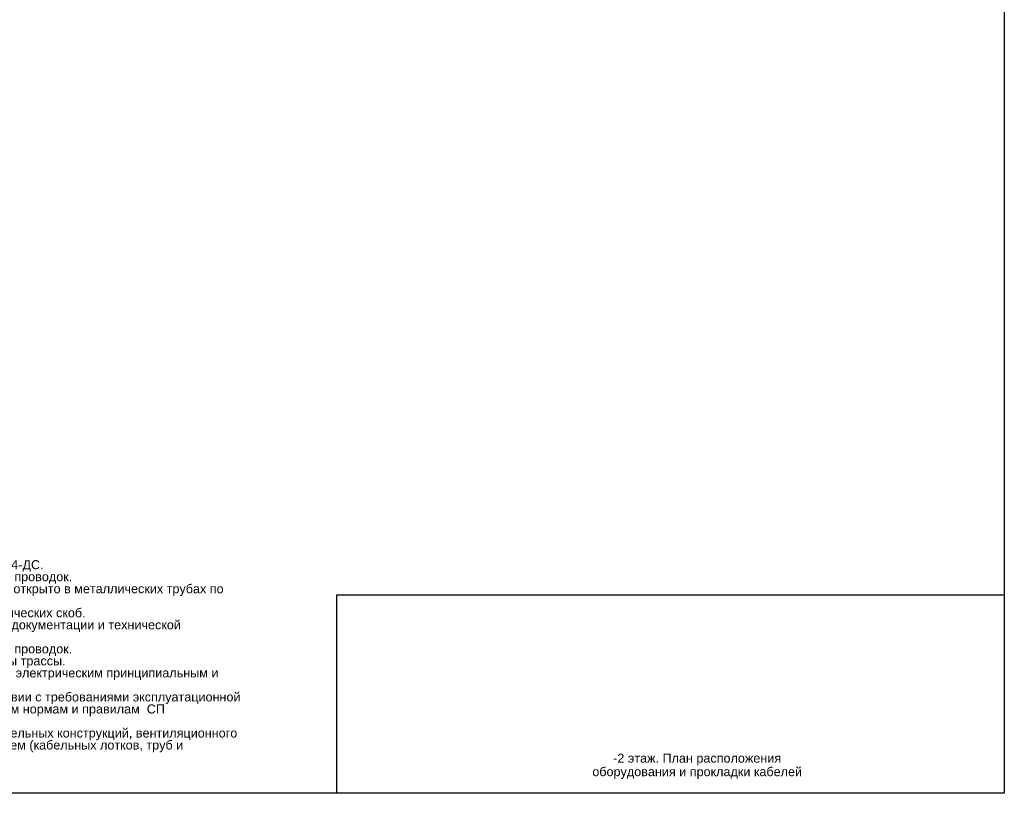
# Model space of a CAD drawing. Header units: millimetres. Extents: x 2069 to 83669, y 801 to 118701.
# Tile 89 of 145: x 56382 to 83669, y 801 to 22255. Entities that reach past the tile are written whole.
import ezdxf

# ---------------------------------------------------------------- set-up
doc = ezdxf.new("R2010")
doc.units = ezdxf.units.MM
doc.layers.add('_BMS', color=7, linetype='Continuous')
doc.layers.add('UNPLOTTED', color=2, linetype='Continuous', plot=False)
doc.styles.add('CP.Text', font='arial.ttf')

# ---------------------------------------------------------------- blocks, each defined once
blk = doc.blocks.new('*U2')
at = {"layer": 'UNPLOTTED'}
for points in [[(0, 0), (-816, 0), (-816, 1179), (0, 1179)], [(-185, 55), (0, 55), (0, 0), (-185, 0)]]:
    blk.add_lwpolyline(points, close=True, dxfattribs=at)

msp = doc.modelspace()

# ---------------------------------------------------------------- block references
at = {"layer": 'UNPLOTTED', "xscale": 100, "yscale": 100, "zscale": 100}
msp.add_blockref('*U2', (83669, 801), dxfattribs=at)

# ---------------------------------------------------------------- texts
at = {"insert": (44163, 8933), "char_height": 250, "width": 18480.49, "attachment_point": 1, "line_spacing_factor": 0.8, "style": 'CP.Text'}
msp.add_mtext('Указания по монтажу:\\P\\P\\pxi-3,l4,t4,81;-^IФрагмент плана разработан для подземной части корпуса F.\\P-^IДанный план читать совместно со схемой структурной.\\P-^IДренажные насосы учтены проектом КП-135Р-ВК-1.1.\\P-^IПодключение к системе диспетчеризации - см. проект КП-135Р-АК-4-ДС.\\P-^IМаркировка и типы кабелей см. схемы принципиальные и внешних проводок.\\P-^IПрокладку кабельных линий от приямка до щита автоматики вести открыто в металлических трубах по стене или в подгтовке пола с уклоном в сторону приямка. \\P-^IКрепление труб к поверхности стен выполнить с помощью металлических скоб.\\P-^IПодключение кабелей производить только после изучения данной документации и технической документации завода-изготовителя оборудования.\\P-^IМаркировка и типы кабелей см. схемы принципиальные и внешних проводок.\\P-^IЗаготовку кабелей производить после контрольного промера длины трассы.\\P-^IМаркировку кабелей выполнить в полном объеме согласно схемам электрическим принципиальным и планам прокладки кабельных трасс.\\P-^IМонтаж приборов и средств автоматизации выполнить в соответствии с требованиями эксплуатационной документации на соответствующее изделие согласно строительным нормам и правилам  СП 77.13330.2016.\\P-^IПодрядчик должен выполнить окончательную координацию строительных конструкций, вентиляционного оборудования, воздуховодов, трубопроводов и электрических систем (кабельных лотков, труб и электрооборудования).', dxfattribs=at)
at = {"layer": '_BMS', "color": 0, "insert": (75157, 1551), "char_height": 250, "width": 6757.27, "attachment_point": 5, "line_spacing_factor": 0.9, "style": 'CP.Text'}
msp.add_mtext('-2 этаж. План расположения оборудования и прокладки кабелей', dxfattribs=at)

doc.saveas('drawing.dxf')
